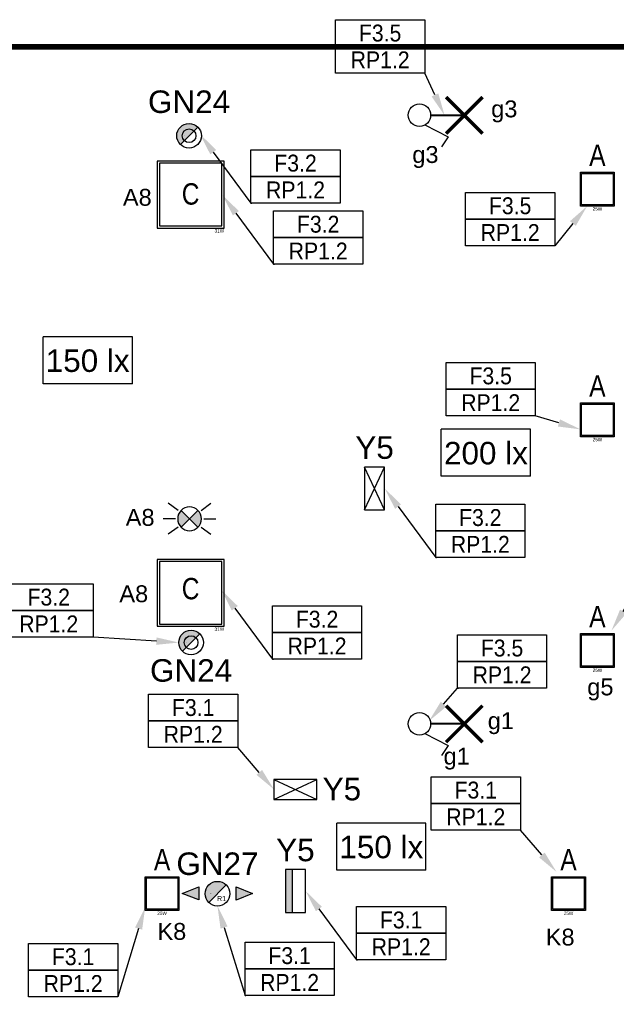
# Model space of a CAD drawing. Header units: millimetres. Extents: x 38270 to 48687, y 14738 to 20042.
# Tile 7 of 19: x 39418 to 39948, y 15413 to 16288. Entities that reach past the tile are written whole.
import ezdxf
from ezdxf import colors
from ezdxf.entities.mleader import LeaderData, LeaderLine
from ezdxf.enums import TextEntityAlignment as Align
from ezdxf.math import Vec2, Vec3

# ---------------------------------------------------------------- set-up
doc = ezdxf.new("R2010")
doc.units = ezdxf.units.MM
doc.linetypes.add('DASHED', pattern=[0.75, 0.5, -0.25])
for name, color, linetype in [('_IE_Adresy_Obwodów', 246, 'Continuous'), ('_IE_Czujki ruchu ośw', 170, 'Continuous'), ('_IE_Nateżenie oświetlenia AW', 94, 'Continuous'), ('_IE_Natężenia oświetlenia', 240, 'Continuous'), ('_IE_Oświetlenie podstawowe oprawy', 5, 'Continuous'), ('_IE_Strefy oddziaływania rozdzielnic elektrycznych', 240, 'Continuous'), ('_IE_Strefy sterowania ośw', 242, 'Continuous'), ('_IE_Strefy sterowania oświetleniem', 242, 'Continuous'), ('_IE_Łączniki_ośw_IP20', 5, 'Continuous'), ('AX - OPISY', 240, 'Continuous'), ('AX - OPRAWY  EWAKUACYJNE', 240, 'Continuous'), ('AX - OPRAWY KIERUNKOWE', 240, 'Continuous')]:
    doc.layers.add(name, color=color, linetype=linetype)
doc.layers.add('_IE_punkty oświetleniowe', color=170, linetype='Continuous', lineweight=40)
doc.layers.add('AX - ADRESACJA', color=240, linetype='Continuous', lineweight=5)
doc.styles.add('ARIAL', font='arial.ttf')
doc.styles.add('ARIAL 1.0', font='txt')
doc.styles.add('ML-LENA', font='ARIALN.TTF')
doc.styles.add('ROMANS', font='simplex.shx', dxfattribs={"width": 0.8})
doc.styles.get("Standard").update_dxf_attribs({"font": 'ARIAL.TTF'})

# ---------------------------------------------------------------- blocks, each defined once
blk = doc.blocks.new('Natężenie oświetlenia')
at = {"layer": '_IE_Natężenia oświetlenia', "color": 7, "linetype": 'Continuous'}
for p in [(-39.69, -20.91), (39.69, 20.91)]:
    blk.add_line(p, (-39.69, 20.91), dxfattribs=at)
at = {"layer": '_IE_Natężenia oświetlenia', "color": 7}
for q in [(39.69, 20.91), (-39.69, -20.91)]:
    blk.add_line((39.69, -20.91), q, dxfattribs=at)
at = {"layer": '_IE_Nateżenie oświetlenia AW', "style": 'ARIAL', "flags": 12}
blk.add_attdef('LUX', text='', height=20, dxfattribs=at).set_placement((0, 0), align=Align.MIDDLE)
blk = doc.blocks.new('*U5022')
at = {"layer": '_IE_Łączniki_ośw_IP20', "color": 170, "ltscale": 3}
for p, q in [((1418.02, 1520.84), (1438.71, 1510.36)), ((1438.71, 1510.36), (1432.72, 1501.38))]:
    blk.add_line(p, q, dxfattribs=at)
blk.add_circle((1413.07, 1529.5), 9.98, dxfattribs=at)
at = {"layer": '_IE_Strefy sterowania ośw', "style": 'ARIAL', "flags": 12}
blk.add_attdef('STREFAOŚW', text='', height=17, dxfattribs=at).set_placement((1503.25, 1537.3), align=Align.MIDDLE)
blk = doc.blocks.new('*U5042')
at = {"layer": '_IE_punkty oświetleniowe', "ltscale": 2}
blk.add_line((0, 0), (29.89, 0), dxfattribs=at)
at = {"layer": '_IE_punkty oświetleniowe', "ltscale": 2, "const_width": 3}
for points in [[(16.25, -16.25), (-16.25, 16.25)], [(16.25, 16.25), (-16.25, -16.25)]]:
    blk.add_lwpolyline(points, dxfattribs=at)
blk = doc.blocks.new('Czujka ruchu sufitowa')
at = {"layer": '_IE_Czujki ruchu ośw'}
for points in [[(3278.03, 380.43), (3285.51, 372.96), (3278.03, 365.48, -0.414214)], [(3292.98, 380.43), (3285.51, 372.96), (3292.98, 365.48, 0.414214)]]:
    blk.add_hatch(color=170, dxfattribs=at).paths.add_polyline_path(points)
at = {"layer": '_IE_Czujki ruchu ośw', "color": 170}
for p, q in [((3275.28, 380.38), (3266.59, 386.7)), ((3295.73, 380.38), (3304.42, 386.7)), ((3285.51, 372.96), (3278.03, 380.43)), ((3285.51, 372.96), (3292.98, 380.43)), ((3272.87, 372.96), (3262.13, 372.96)), ((3278.03, 365.48), (3285.51, 372.96)), ((3292.98, 365.48), (3285.51, 372.96)), ((3298.14, 372.96), (3308.89, 372.96)), ((3275.28, 365.53), (3266.59, 359.21)), ((3295.73, 365.53), (3304.42, 359.21))]:
    blk.add_line(p, q, dxfattribs=at)
for start, end in [(90, 270), (270, 90)]:
    blk.add_arc((3285.51, 372.96), 10.57, start, end, dxfattribs=at)
blk = doc.blocks.new('*U41039')
at = {"layer": 'AX - OPRAWY KIERUNKOWE'}
for p, q in [((38.1, 17.9), (-38.1, 17.9)), ((-38.1, 17.9), (-38.1, -17.9)), ((-38.1, -17.9), (38.1, 17.9)), ((-38.1, 17.9), (38.1, -17.9)), ((38.1, -17.9), (38.1, 17.9)), ((-38.1, -17.9), (38.1, -17.9))]:
    blk.add_line(p, q, dxfattribs=at)
at = {"layer": 'AX - ADRESACJA', "style": 'ROMANS', "width": 0.8, "flags": 4}
blk.add_attdef('AX_ADRES', text='', height=20, dxfattribs=at).set_placement((-1.6, -42.2), align=Align.MIDDLE)
blk = doc.blocks.new('*U41040')
at = {"layer": 'AX - OPRAWY KIERUNKOWE'}
for p, q in [((38.1, 17.9), (-38.1, 17.9)), ((-38.1, 17.9), (-38.1, -17.9)), ((-38.1, -17.9), (38.1, 17.9)), ((-38.1, 17.9), (38.1, -17.9)), ((38.1, -17.9), (38.1, 17.9)), ((-38.1, -17.9), (38.1, -17.9))]:
    blk.add_line(p, q, dxfattribs=at)
at = {"layer": 'AX - ADRESACJA', "style": 'ROMANS', "width": 0.8, "flags": 4}
blk.add_attdef('AX_ADRES', text='', height=20, dxfattribs=at).set_placement((-1.6, -42.2), align=Align.MIDDLE)
blk = doc.blocks.new('*U41042')
at = {"layer": 'AX - OPRAWY KIERUNKOWE', "ltscale": 0.3}
blk.add_hatch(color=256, dxfattribs=at).paths.add_polyline_path([(38.1, 5.8), (38.1, 17.9), (-38.1, 17.9), (-38.1, 5.8)])
at = {"layer": 'AX - OPRAWY KIERUNKOWE'}
for p, q in [((38.1, 17.9), (-38.1, 17.9)), ((-38.1, 17.9), (-38.1, -17.9)), ((38.1, -17.9), (38.1, 17.9)), ((38.1, 5.8), (-38.1, 5.8)), ((-38.1, -17.9), (38.1, -17.9))]:
    blk.add_line(p, q, dxfattribs=at)
blk = doc.blocks.new('AX - GN27')
at = {"layer": 'AX - OPRAWY  EWAKUACYJNE', "color": 251, "style": 'ARIAL 1.0'}
blk.add_text('GN27', height=0.784, dxfattribs=at).set_placement((-1.5, -0.3))
blk = doc.blocks.new('GN27')
at = {"layer": 'AX - OPRAWY  EWAKUACYJNE'}
for points in [[(15.5, 15.5, 0.668179), (-21.9, 0, 0.198912), (-15.5, -15.5)], [(-62.5, 0.4), (-33.2, -11.2), (-33.2, 12.1)], [(33.2, 12), (62.5, 0.4), (33.2, -11.3)]]:
    blk.add_hatch(color=256, dxfattribs=at).paths.add_polyline_path(points)
for p, q in [((-62.5, 0.4), (-33.2, 12.1)), ((-33.2, -11.2), (-62.5, 0.4)), ((-33.2, 12.1), (-33.2, -11.2)), ((15.5, 15.5), (-15.5, -15.5)), ((33.2, 12), (62.5, 0.4)), ((33.2, -11.3), (33.2, 12)), ((62.5, 0.4), (33.2, -11.3))]:
    blk.add_line(p, q, dxfattribs=at)
blk.add_circle((0, 0), 21.9, dxfattribs=at)
at = {"layer": 'AX - OPRAWY  EWAKUACYJNE', "color": 2}
blk.add_blockref('AX - GN27', (-11.3, -0.1), dxfattribs=at)
at = {"layer": 'AX - ADRESACJA', "style": 'ROMANS', "width": 0.8, "flags": 4}
blk.add_attdef('AX_ADRES', text='', height=20, dxfattribs=at).set_placement((-1.6, -46.2), align=Align.MIDDLE)
at = {"layer": 'AX - OPRAWY  EWAKUACYJNE', "lineweight": 5, "style": 'ARIAL 1.0'}
blk.add_text('R1', height=9, dxfattribs=at).set_placement((7.2, -8.7), align=Align.MIDDLE)
at = {"layer": 'AX - OPRAWY  EWAKUACYJNE', "lineweight": 5, "style": 'ROMANS', "width": 0.8, "flags": 13}
blk.add_attdef('TYP', (-12.6, -0.8), '', height=0.2, dxfattribs=at)
blk = doc.blocks.new('AX - GN24')
at = {"layer": 'AX - OPRAWY  EWAKUACYJNE', "color": 251, "style": 'ARIAL 1.0'}
blk.add_text('GN24', height=0.784, dxfattribs=at).set_placement((-1.4, -0.3))
blk = doc.blocks.new('GN24')
at = {"layer": 'AX - OPRAWY  EWAKUACYJNE'}
blk.add_hatch(color=256, dxfattribs=at).paths.add_polyline_path([(15.5, 15.5, 0.668179), (-21.9, 0, 0.198912), (-15.5, -15.5)])
blk.add_line((15.5, 15.5), (-15.5, -15.5), dxfattribs=at)
for radius in [21.9, 12.2]:
    blk.add_circle((0, 0), radius, dxfattribs=at)
at = {"layer": 'AX - OPRAWY  EWAKUACYJNE', "color": 2}
blk.add_blockref('AX - GN24', (-7.9, 0.2), dxfattribs=at)
at = {"layer": 'AX - ADRESACJA', "style": 'ROMANS', "width": 0.8, "flags": 4}
blk.add_attdef('AX_ADRES', text='', height=20, dxfattribs=at).set_placement((-1.6, -46.2), align=Align.MIDDLE)
at = {"layer": 'AX - OPRAWY  EWAKUACYJNE', "lineweight": 5, "style": 'ROMANS', "width": 0.8, "flags": 13}
blk.add_attdef('TYP', (-9.1, -0.5), '', height=0.2, dxfattribs=at)
blk = doc.blocks.new('F8R3B6Q8J0')
h = blk.add_hatch(color=0)
h.dxf.hatch_style = 1
h.paths.add_polyline_path([(-0.15, -0.15), (-0.15, 0.15), (0.15, 0.15), (0.15, -0.15)])
h.paths.add_polyline_path([(-0.14, -0.14), (-0.14, 0.14), (0.14, 0.14), (0.14, -0.14)], flags=16)
at = {"color": 0}
for p, q in [((-0.15, -0.15, 0.055), (-0.15, 0.15)), ((-0.15, 0.15), (0.15, 0.15, 0.055)), ((-0.14, -0.14), (-0.14, 0.14)), ((-0.14, 0.14), (0.14, 0.14)), ((0.14, 0.14), (0.14, -0.14)), ((0.15, 0.15, 0.055), (0.15, -0.15)), ((0.15, -0.15), (-0.15, -0.15, 0.055)), ((0.14, -0.14), (-0.14, -0.14))]:
    blk.add_line(p, q, dxfattribs=at)
at = {"color": 0, "style": 'ML-LENA'}
blk.add_attdef('SYMBOL', text='', height=0.19, dxfattribs=at).set_placement((0, 0.15, 244.664), align=Align.BOTTOM_CENTER)
blk.add_attdef('Atr3', text='', height=0.16, dxfattribs=at).set_placement((-0.175, 0, -3.3718), align=Align.MIDDLE_RIGHT)
blk.add_attdef('Atr1', text='', height=0.16, dxfattribs=at).set_placement((0.1742, 0, -3.3993), align=Align.MIDDLE_LEFT)
for tag, height, p in [('MOC', 0.03, (0, -0.16)), ('Atr2', 0.16, (0, -0.197, -3.3993))]:
    blk.add_attdef(tag, text='', height=height, dxfattribs=at).set_placement(p, align=Align.TOP_CENTER)
blk = doc.blocks.new('E2G5Z6X4S9')
at = {"color": 0}
for p, q in [((0.2775, 0.2775), (-0.2775, 0.2775)), ((-0.2775, 0.2775), (-0.2775, -0.2775)), ((0.2775, -0.2775), (0.2775, 0.2775)), ((-0.2775, -0.2775), (0.2775, -0.2775))]:
    blk.add_line(p, q, dxfattribs=at)
blk.add_lwpolyline([(-0.2975, -0.2975), (0.2975, -0.2975), (0.2975, 0.2975), (-0.2975, 0.2975)], close=True, dxfattribs=at)
at = {"color": 0, "style": 'ML-LENA'}
blk.add_attdef('SYMBOL', text='', height=0.19, dxfattribs=at).set_placement((0, 0.2975, 244.664), align=Align.BOTTOM_CENTER)
blk.add_attdef('Atr3', text='', height=0.16, dxfattribs=at).set_placement((-0.3225, 0, -3.3993), align=Align.MIDDLE_RIGHT)
blk.add_attdef('Atr1', text='', height=0.16, dxfattribs=at).set_placement((0.3217, 0, -3.3993), align=Align.MIDDLE_LEFT)
blk.add_attdef('Atr2', text='', height=0.16, dxfattribs=at).set_placement((0, -0.3445, -3.3993), align=Align.TOP_CENTER)
blk.add_attdef('MOC', text='', height=0.03, dxfattribs=at).set_placement((0.2975, -0.3075), align=Align.TOP_RIGHT)
blk = doc.blocks.new('*U36493')
at = {"layer": '_IE_Adresy_Obwodów', "color": 7}
for points in [[(-792.5, 474.4), (0, 474.4), (0, 237.2), (-792.5, 237.2)], [(-792.5, 237.2), (0, 237.2), (0, 0), (-792.5, 0)]]:
    blk.add_lwpolyline(points, close=True, dxfattribs=at)
at = {"layer": '_IE_Adresy_Obwodów', "width": 0.9, "flags": 12}
for tag, p in [('ADRES', (-396.2, 355.8)), ('ROZDZ', (-396.2, 118.6))]:
    blk.add_attdef(tag, text='', height=150, dxfattribs=at).set_placement(p, align=Align.MIDDLE)
ml = blk.add_multileader_mtext('Standard')
ml.set_content(' ')
ml.set_leader_properties()
ml.build(insert=Vec2(0, 0))
ml.multileader.update_dxf_attribs({"arrow_head_size": 200})
ctx = ml.context
ctx.base_point, ctx.arrow_head_size, ctx.plane_origin = Vec3(-13.6, 0), 200, Vec3(553.5, 71.8)
ctx.text_align_type = 2
notes = []
notes.append((ctx, [(0, (1, 1, 0), (0, 0), (-1, 0), 8, [(0, [(321.9, -372.2), (0, 0)], 0, [])])]))
ctx.mtext.insert, ctx.mtext.alignment, ctx.mtext.flow_direction = Vec3(-10, 2), 3, 5
for ctx, leaders in notes:
    for number, flags, end, landing, length, lines in leaders:
        leader = LeaderData()
        leader.index, (leader.has_last_leader_line, leader.has_dogleg_vector, leader.attachment_direction) = number, flags
        leader.last_leader_point, leader.dogleg_vector, leader.dogleg_length = Vec3(end), Vec3(landing), length
        for number, points, colour, breaks in lines:
            line = LeaderLine()
            line.index, line.vertices, line.color, line.breaks = number, Vec3.list(points), colors.encode_raw_color(colour), breaks
            leader.lines.append(line)
        ctx.leaders.append(leader)
blk = doc.blocks.new('*U36499')
at = {"layer": '_IE_Adresy_Obwodów', "color": 7}
for points in [[(-792.5, 474.4), (0, 474.4), (0, 237.2), (-792.5, 237.2)], [(-792.5, 237.2), (0, 237.2), (0, 0), (-792.5, 0)]]:
    blk.add_lwpolyline(points, close=True, dxfattribs=at)
at = {"layer": '_IE_Adresy_Obwodów', "width": 0.9, "flags": 12}
for tag, p in [('ADRES', (-396.2, 355.8)), ('ROZDZ', (-396.2, 118.6))]:
    blk.add_attdef(tag, text='', height=150, dxfattribs=at).set_placement(p, align=Align.MIDDLE)
ml = blk.add_multileader_mtext('Standard')
ml.set_content(' ')
ml.set_leader_properties()
ml.build(insert=Vec2(0, 0))
ml.multileader.update_dxf_attribs({"arrow_head_size": 200})
ctx = ml.context
ctx.base_point, ctx.arrow_head_size, ctx.plane_origin = Vec3(-784.5, 0), 200, Vec3(-1345.9, 71.8)
notes = []
notes.append((ctx, [(0, (1, 1, 0), (-792.5, 0), (1, 0), 8, [(0, [(-1037.3, 797.1), (-792.5, 0)], 0, [])])]))
ctx.mtext.insert, ctx.mtext.flow_direction = Vec3(-782.5, 2), 5
for ctx, leaders in notes:
    for number, flags, end, landing, length, lines in leaders:
        leader = LeaderData()
        leader.index, (leader.has_last_leader_line, leader.has_dogleg_vector, leader.attachment_direction) = number, flags
        leader.last_leader_point, leader.dogleg_vector, leader.dogleg_length = Vec3(end), Vec3(landing), length
        for number, points, colour, breaks in lines:
            line = LeaderLine()
            line.index, line.vertices, line.color, line.breaks = number, Vec3.list(points), colors.encode_raw_color(colour), breaks
            leader.lines.append(line)
        ctx.leaders.append(leader)
blk = doc.blocks.new('*U36495')
at = {"layer": '_IE_Adresy_Obwodów', "color": 7}
for points in [[(-792.5, 474.4), (0, 474.4), (0, 237.2), (-792.5, 237.2)], [(-792.5, 237.2), (0, 237.2), (0, 0), (-792.5, 0)]]:
    blk.add_lwpolyline(points, close=True, dxfattribs=at)
at = {"layer": '_IE_Adresy_Obwodów', "width": 0.9, "flags": 12}
for tag, p in [('ADRES', (-396.2, 355.8)), ('ROZDZ', (-396.2, 118.6))]:
    blk.add_attdef(tag, text='', height=150, dxfattribs=at).set_placement(p, align=Align.MIDDLE)
ml = blk.add_multileader_mtext('Standard')
ml.set_content(' ')
ml.set_leader_properties()
ml.build(insert=Vec2(0, 0))
ml.multileader.update_dxf_attribs({"arrow_head_size": 200})
ctx = ml.context
ctx.base_point, ctx.arrow_head_size, ctx.plane_origin = Vec3(-13.6, 0), 200, Vec3(553.5, 71.8)
ctx.text_align_type = 2
notes = []
notes.append((ctx, [(0, (1, 1, 0), (0, 0), (-1, 0), 8, [(0, [(244.8, 797.1), (0, 0)], 0, [])])]))
ctx.mtext.insert, ctx.mtext.alignment, ctx.mtext.flow_direction = Vec3(-10, 2), 3, 5
for ctx, leaders in notes:
    for number, flags, end, landing, length, lines in leaders:
        leader = LeaderData()
        leader.index, (leader.has_last_leader_line, leader.has_dogleg_vector, leader.attachment_direction) = number, flags
        leader.last_leader_point, leader.dogleg_vector, leader.dogleg_length = Vec3(end), Vec3(landing), length
        for number, points, colour, breaks in lines:
            line = LeaderLine()
            line.index, line.vertices, line.color, line.breaks = number, Vec3.list(points), colors.encode_raw_color(colour), breaks
            leader.lines.append(line)
        ctx.leaders.append(leader)
blk = doc.blocks.new('*U36501')
at = {"layer": '_IE_Adresy_Obwodów', "color": 7}
for points in [[(-792.5, 474.4), (0, 474.4), (0, 237.2), (-792.5, 237.2)], [(-792.5, 237.2), (0, 237.2), (0, 0), (-792.5, 0)]]:
    blk.add_lwpolyline(points, close=True, dxfattribs=at)
at = {"layer": '_IE_Adresy_Obwodów', "width": 0.9, "flags": 12}
for tag, p in [('ADRES', (-396.2, 355.8)), ('ROZDZ', (-396.2, 118.6))]:
    blk.add_attdef(tag, text='', height=150, dxfattribs=at).set_placement(p, align=Align.MIDDLE)
ml = blk.add_multileader_mtext('Standard')
ml.set_content(' ')
ml.set_leader_properties()
ml.build(insert=Vec2(0, 0))
ml.multileader.update_dxf_attribs({"arrow_head_size": 200})
ctx = ml.context
ctx.base_point, ctx.arrow_head_size, ctx.plane_origin = Vec3(-784.5, 0), 200, Vec3(-1345.9, 71.8)
notes = []
notes.append((ctx, [(0, (1, 1, 0), (-792.5, 0), (1, 0), 8, [(0, [(-1246.1, 613.8), (-792.5, 0)], 0, [])])]))
ctx.mtext.insert, ctx.mtext.flow_direction = Vec3(-782.5, 2), 5
for ctx, leaders in notes:
    for number, flags, end, landing, length, lines in leaders:
        leader = LeaderData()
        leader.index, (leader.has_last_leader_line, leader.has_dogleg_vector, leader.attachment_direction) = number, flags
        leader.last_leader_point, leader.dogleg_vector, leader.dogleg_length = Vec3(end), Vec3(landing), length
        for number, points, colour, breaks in lines:
            line = LeaderLine()
            line.index, line.vertices, line.color, line.breaks = number, Vec3.list(points), colors.encode_raw_color(colour), breaks
            leader.lines.append(line)
        ctx.leaders.append(leader)
blk = doc.blocks.new('*U36502')
at = {"layer": '_IE_Adresy_Obwodów', "color": 7}
for points in [[(-792.5, 474.4), (0, 474.4), (0, 237.2), (-792.5, 237.2)], [(-792.5, 237.2), (0, 237.2), (0, 0), (-792.5, 0)]]:
    blk.add_lwpolyline(points, close=True, dxfattribs=at)
at = {"layer": '_IE_Adresy_Obwodów', "width": 0.9, "flags": 12}
for tag, p in [('ADRES', (-396.2, 355.8)), ('ROZDZ', (-396.2, 118.6))]:
    blk.add_attdef(tag, text='', height=150, dxfattribs=at).set_placement(p, align=Align.MIDDLE)
ml = blk.add_multileader_mtext('Standard')
ml.set_content(' ')
ml.set_leader_properties()
ml.build(insert=Vec2(0, 0))
ml.multileader.update_dxf_attribs({"arrow_head_size": 200})
ctx = ml.context
ctx.base_point, ctx.arrow_head_size, ctx.plane_origin = Vec3(-13.6, 0), 200, Vec3(553.5, 71.8)
ctx.text_align_type = 2
notes = []
notes.append((ctx, [(0, (1, 1, 0), (0, 0), (-1, 0), 8, [(0, [(759.9, -48.2), (0, 0)], 0, [])])]))
ctx.mtext.insert, ctx.mtext.alignment, ctx.mtext.flow_direction = Vec3(-10, 2), 3, 5
for ctx, leaders in notes:
    for number, flags, end, landing, length, lines in leaders:
        leader = LeaderData()
        leader.index, (leader.has_last_leader_line, leader.has_dogleg_vector, leader.attachment_direction) = number, flags
        leader.last_leader_point, leader.dogleg_vector, leader.dogleg_length = Vec3(end), Vec3(landing), length
        for number, points, colour, breaks in lines:
            line = LeaderLine()
            line.index, line.vertices, line.color, line.breaks = number, Vec3.list(points), colors.encode_raw_color(colour), breaks
            leader.lines.append(line)
        ctx.leaders.append(leader)
blk = doc.blocks.new('*U36581')
at = {"layer": '_IE_Adresy_Obwodów', "color": 7}
for points in [[(-792.5, 474.4), (0, 474.4), (0, 237.2), (-792.5, 237.2)], [(-792.5, 237.2), (0, 237.2), (0, 0), (-792.5, 0)]]:
    blk.add_lwpolyline(points, close=True, dxfattribs=at)
at = {"layer": '_IE_Adresy_Obwodów', "width": 0.9, "flags": 12}
for tag, p in [('ADRES', (-396.2, 355.8)), ('ROZDZ', (-396.2, 118.6))]:
    blk.add_attdef(tag, text='', height=150, dxfattribs=at).set_placement(p, align=Align.MIDDLE)
ml = blk.add_multileader_mtext('Standard')
ml.set_content(' ')
ml.set_leader_properties()
ml.build(insert=Vec2(0, 0))
ml.multileader.update_dxf_attribs({"arrow_head_size": 200})
ctx = ml.context
ctx.base_point, ctx.arrow_head_size, ctx.plane_origin = Vec3(-784.5, 0), 200, Vec3(-1345.9, 71.8)
notes = []
notes.append((ctx, [(0, (1, 1, 0), (-792.5, 0), (1, 0), 8, [(0, [(-1046.4, -294.6), (-792.5, 0)], 0, [])])]))
ctx.mtext.insert, ctx.mtext.flow_direction = Vec3(-782.5, 2), 5
for ctx, leaders in notes:
    for number, flags, end, landing, length, lines in leaders:
        leader = LeaderData()
        leader.index, (leader.has_last_leader_line, leader.has_dogleg_vector, leader.attachment_direction) = number, flags
        leader.last_leader_point, leader.dogleg_vector, leader.dogleg_length = Vec3(end), Vec3(landing), length
        for number, points, colour, breaks in lines:
            line = LeaderLine()
            line.index, line.vertices, line.color, line.breaks = number, Vec3.list(points), colors.encode_raw_color(colour), breaks
            leader.lines.append(line)
        ctx.leaders.append(leader)
blk = doc.blocks.new('*U36579')
at = {"layer": '_IE_Adresy_Obwodów', "color": 7}
for points in [[(-792.5, 474.4), (0, 474.4), (0, 237.2), (-792.5, 237.2)], [(-792.5, 237.2), (0, 237.2), (0, 0), (-792.5, 0)]]:
    blk.add_lwpolyline(points, close=True, dxfattribs=at)
at = {"layer": '_IE_Adresy_Obwodów', "width": 0.9, "flags": 12}
for tag, p in [('ADRES', (-396.2, 355.8)), ('ROZDZ', (-396.2, 118.6))]:
    blk.add_attdef(tag, text='', height=150, dxfattribs=at).set_placement(p, align=Align.MIDDLE)
ml = blk.add_multileader_mtext('Standard')
ml.set_content(' ')
ml.set_leader_properties()
ml.build(insert=Vec2(0, 0))
ml.multileader.update_dxf_attribs({"arrow_head_size": 200})
ctx = ml.context
ctx.base_point, ctx.arrow_head_size, ctx.plane_origin = Vec3(-784.5, 0), 200, Vec3(-1345.9, 71.8)
notes = []
notes.append((ctx, [(0, (1, 1, 0), (-792.5, 0), (1, 0), 8, [(0, [(-1004, -343.9), (-792.5, 0)], 0, [])])]))
ctx.mtext.insert, ctx.mtext.flow_direction = Vec3(-782.5, 2), 5
for ctx, leaders in notes:
    for number, flags, end, landing, length, lines in leaders:
        leader = LeaderData()
        leader.index, (leader.has_last_leader_line, leader.has_dogleg_vector, leader.attachment_direction) = number, flags
        leader.last_leader_point, leader.dogleg_vector, leader.dogleg_length = Vec3(end), Vec3(landing), length
        for number, points, colour, breaks in lines:
            line = LeaderLine()
            line.index, line.vertices, line.color, line.breaks = number, Vec3.list(points), colors.encode_raw_color(colour), breaks
            leader.lines.append(line)
        ctx.leaders.append(leader)
blk = doc.blocks.new('*U36573')
at = {"layer": '_IE_Adresy_Obwodów', "color": 7}
for points in [[(-792.5, 474.4), (0, 474.4), (0, 237.2), (-792.5, 237.2)], [(-792.5, 237.2), (0, 237.2), (0, 0), (-792.5, 0)]]:
    blk.add_lwpolyline(points, close=True, dxfattribs=at)
at = {"layer": '_IE_Adresy_Obwodów', "width": 0.9, "flags": 12}
for tag, p in [('ADRES', (-396.2, 355.8)), ('ROZDZ', (-396.2, 118.6))]:
    blk.add_attdef(tag, text='', height=150, dxfattribs=at).set_placement(p, align=Align.MIDDLE)
ml = blk.add_multileader_mtext('Standard')
ml.set_content(' ')
ml.set_leader_properties()
ml.build(insert=Vec2(0, 0))
ml.multileader.update_dxf_attribs({"arrow_head_size": 200})
ctx = ml.context
ctx.base_point, ctx.arrow_head_size, ctx.plane_origin = Vec3(-13.6, 0), 200, Vec3(553.5, 71.8)
ctx.text_align_type = 2
notes = []
notes.append((ctx, [(0, (1, 1, 0), (0, 0), (-1, 0), 8, [(0, [(402, -119.9), (0, 0)], 0, [])])]))
ctx.mtext.insert, ctx.mtext.alignment, ctx.mtext.flow_direction = Vec3(-10, 2), 3, 5
for ctx, leaders in notes:
    for number, flags, end, landing, length, lines in leaders:
        leader = LeaderData()
        leader.index, (leader.has_last_leader_line, leader.has_dogleg_vector, leader.attachment_direction) = number, flags
        leader.last_leader_point, leader.dogleg_vector, leader.dogleg_length = Vec3(end), Vec3(landing), length
        for number, points, colour, breaks in lines:
            line = LeaderLine()
            line.index, line.vertices, line.color, line.breaks = number, Vec3.list(points), colors.encode_raw_color(colour), breaks
            leader.lines.append(line)
        ctx.leaders.append(leader)
blk = doc.blocks.new('*U42502')
at = {"layer": '_IE_Adresy_Obwodów', "color": 7}
for points in [[(-792.5, 474.4), (0, 474.4), (0, 237.2), (-792.5, 237.2)], [(-792.5, 237.2), (0, 237.2), (0, 0), (-792.5, 0)]]:
    blk.add_lwpolyline(points, close=True, dxfattribs=at)
at = {"layer": '_IE_Adresy_Obwodów', "width": 0.9, "flags": 12}
for tag, p in [('ADRES', (-396.2, 355.8)), ('ROZDZ', (-396.2, 118.6))]:
    blk.add_attdef(tag, text='', height=150, dxfattribs=at).set_placement(p, align=Align.MIDDLE)
ml = blk.add_multileader_mtext('Standard')
ml.set_content(' ')
ml.set_leader_properties()
ml.build(insert=Vec2(0, 0))
ml.multileader.update_dxf_attribs({"arrow_head_size": 200})
ctx = ml.context
ctx.base_point, ctx.arrow_head_size, ctx.plane_origin = Vec3(-13.6, 0), 200, Vec3(553.5, 71.8)
ctx.text_align_type = 2
notes = []
notes.append((ctx, [(0, (1, 1, 0), (0, 0), (-1, 0), 8, [(0, [(288.1, 352.7), (0, 0)], 0, [])])]))
ctx.mtext.insert, ctx.mtext.alignment, ctx.mtext.flow_direction = Vec3(-10, 2), 3, 5
for ctx, leaders in notes:
    for number, flags, end, landing, length, lines in leaders:
        leader = LeaderData()
        leader.index, (leader.has_last_leader_line, leader.has_dogleg_vector, leader.attachment_direction) = number, flags
        leader.last_leader_point, leader.dogleg_vector, leader.dogleg_length = Vec3(end), Vec3(landing), length
        for number, points, colour, breaks in lines:
            line = LeaderLine()
            line.index, line.vertices, line.color, line.breaks = number, Vec3.list(points), colors.encode_raw_color(colour), breaks
            leader.lines.append(line)
        ctx.leaders.append(leader)
blk = doc.blocks.new('*U42504')
at = {"layer": '_IE_Adresy_Obwodów', "color": 7}
for points in [[(-792.5, 474.4), (0, 474.4), (0, 237.2), (-792.5, 237.2)], [(-792.5, 237.2), (0, 237.2), (0, 0), (-792.5, 0)]]:
    blk.add_lwpolyline(points, close=True, dxfattribs=at)
at = {"layer": '_IE_Adresy_Obwodów', "width": 0.9, "flags": 12}
for tag, p in [('ADRES', (-396.2, 355.8)), ('ROZDZ', (-396.2, 118.6))]:
    blk.add_attdef(tag, text='', height=150, dxfattribs=at).set_placement(p, align=Align.MIDDLE)
ml = blk.add_multileader_mtext('Standard')
ml.set_content(' ')
ml.set_leader_properties()
ml.build(insert=Vec2(0, 0))
ml.multileader.update_dxf_attribs({"arrow_head_size": 200})
ctx = ml.context
ctx.base_point, ctx.arrow_head_size, ctx.plane_origin = Vec3(-13.6, 0), 200, Vec3(553.5, 71.8)
ctx.text_align_type = 2
notes = []
notes.append((ctx, [(0, (1, 1, 0), (0, 0), (-1, 0), 8, [(0, [(176.4, -375.6), (0, 0)], 0, [])])]))
ctx.mtext.insert, ctx.mtext.alignment, ctx.mtext.flow_direction = Vec3(-10, 2), 3, 5
for ctx, leaders in notes:
    for number, flags, end, landing, length, lines in leaders:
        leader = LeaderData()
        leader.index, (leader.has_last_leader_line, leader.has_dogleg_vector, leader.attachment_direction) = number, flags
        leader.last_leader_point, leader.dogleg_vector, leader.dogleg_length = Vec3(end), Vec3(landing), length
        for number, points, colour, breaks in lines:
            line = LeaderLine()
            line.index, line.vertices, line.color, line.breaks = number, Vec3.list(points), colors.encode_raw_color(colour), breaks
            leader.lines.append(line)
        ctx.leaders.append(leader)

msp = doc.modelspace()

# ---------------------------------------------------------------- linework, layer by layer
at = {"layer": '_IE_Strefy oddziaływania rozdzielnic elektrycznych', "linetype": 'DASHED', "ltscale": 10, "const_width": 5}
msp.add_lwpolyline([(38272.3, 16263.81), (44122.3, 16263.81), (44122.3, 14740.81), (38272.3, 14740.81)], close=True, dxfattribs=at)

# ---------------------------------------------------------------- block references
at = {"layer": '_IE_Adresy_Obwodów', "xscale": 0.1, "yscale": 0.1, "zscale": 0.1}
for name, p, values in [('*U42504', (39777.83, 16240.52), {'ADRES': 'F3.5', 'ROZDZ': 'RP1.2'}), ('*U36501', (39702.66, 16124.93), {'ADRES': 'F3.2', 'ROZDZ': 'RP1.2'}), ('*U36501', (39722.77, 16070.61), {'ADRES': 'F3.2', 'ROZDZ': 'RP1.2'}), ('*U42502', (39893.41, 16087.04), {'ADRES': 'F3.5', 'ROZDZ': 'RP1.2'}), ('*U36573', (39876.1, 15935.83, 254.3), {'ADRES': 'F3.5', 'ROZDZ': 'RP1.2'}), ('*U36501', (39866.88, 15809.9), {'ADRES': 'F3.2', 'ROZDZ': 'RP1.2'}), ('*U36579', (40044.18, 15779.3), {'ADRES': 'F3.5', 'ROZDZ': 'RP1.2'}), ('*U36502', (39483.31, 15739.21, 257), {'ADRES': 'F3.2', 'ROZDZ': 'RP1.2'}), ('*U36501', (39721.77, 15719.58), {'ADRES': 'F3.2', 'ROZDZ': 'RP1.2'}), ('*U36581', (39886.19, 15693.95), {'ADRES': 'F3.5', 'ROZDZ': 'RP1.2'}), ('*U36493', (39611.71, 15641.06), {'ADRES': 'F3.1', 'ROZDZ': 'RP1.2'}), ('*U36493', (39862.83, 15567.7), {'ADRES': 'F3.1', 'ROZDZ': 'RP1.2'}), ('*U36501', (39796.52, 15452.28), {'ADRES': 'F3.1', 'ROZDZ': 'RP1.2'}), ('*U36495', (39504.98, 15419.59, 254.95), {'ADRES': 'F3.1', 'ROZDZ': 'RP1.2'}), ('*U36499', (39697.39, 15420.55, 250), {'ADRES': 'F3.1', 'ROZDZ': 'RP1.2'})]:
    msp.add_blockref(name, p, dxfattribs=at).add_auto_attribs(values)
at = {"layer": '_IE_Czujki ruchu ośw'}
msp.add_blockref('Czujka ruchu sufitowa', (36283.37, 15471.43), dxfattribs=at)
at = {"layer": '_IE_Natężenia oświetlenia'}
ref = msp.add_blockref('Natężenie oświetlenia', (39478.32, 15985.3), dxfattribs=at)
ref.add_attrib('LUX', '150 lx', dxfattribs={"height": 20, "style": 'ARIAL'}).set_placement((39478.32, 15985.3), align=Align.MIDDLE)
ref = msp.add_blockref('Natężenie oświetlenia', (39832.27, 15903.11), dxfattribs=at)
ref.add_attrib('LUX', '200 lx', dxfattribs={"height": 20, "style": 'ARIAL'}).set_placement((39832.27, 15903.11), align=Align.MIDDLE)
ref = msp.add_blockref('Natężenie oświetlenia', (39739.3, 15553.07), dxfattribs=at)
ref.add_attrib('LUX', '150 lx', dxfattribs={"height": 20, "style": 'ARIAL'}).set_placement((39739.3, 15553.07), align=Align.MIDDLE)
at = {"layer": '_IE_Oświetlenie podstawowe oprawy', "xscale": 100, "yscale": 100, "zscale": 100}
for p in [(39931.3, 16137.31, 250), (39931.3, 15932.31, 250), (39931.3, 15727.31, 250), (39544.46, 15511.31, 250), (39905.64, 15511.31, 250)]:
    msp.add_blockref('F8R3B6Q8J0', p, dxfattribs=at).add_auto_attribs({'SYMBOL': 'A', 'MOC': '25W'})
at = {"layer": '_IE_Oświetlenie podstawowe oprawy'}
ref = msp.add_blockref('E2G5Z6X4S9', (39569.8, 16132.56, 250), dxfattribs=dict(at, xscale=100, yscale=100, zscale=100))
ref.add_attrib('SYMBOL', 'C', dxfattribs={"layer": '0', "color": 0, "height": 19, "style": 'ML-LENA'}).set_placement((39569.8, 16117.9, 24716.4), align=Align.BOTTOM_CENTER)
ref.add_attrib('MOC', '31W', dxfattribs={"layer": '0', "color": 0, "height": 3, "style": 'ML-LENA'}).set_placement((39599.55, 16101.81, 250), align=Align.TOP_RIGHT)
ref = msp.add_blockref('E2G5Z6X4S9', (39569.8, 15778.56, 250), dxfattribs=dict(at, xscale=100, yscale=100, zscale=100))
ref.add_attrib('SYMBOL', 'C', dxfattribs={"layer": '0', "color": 0, "height": 19, "style": 'ML-LENA'}).set_placement((39569.8, 15767.12, 24716.4), align=Align.BOTTOM_CENTER)
ref.add_attrib('MOC', '31W', dxfattribs={"layer": '0', "color": 0, "height": 3, "style": 'ML-LENA'}).set_placement((39599.55, 15747.81, 250), align=Align.TOP_RIGHT)
at = {"layer": '_IE_punkty oświetleniowe', "rotation": 180}
for p in [(39813.02, 16202.95), (39813.02, 15662.03)]:
    msp.add_blockref('*U5042', p, dxfattribs=at)
at = {"layer": '_IE_Łączniki_ośw_IP20'}
for p in [(38360.08, 14673.58), (38360.08, 14132.66)]:
    msp.add_blockref('*U5022', p, dxfattribs=at)
at = {"layer": 'AX - OPRAWY  EWAKUACYJNE', "xscale": 0.5, "yscale": 0.5, "zscale": 0.5}
for name, p in [('GN24', (39568.42, 16184.81, 257)), ('GN24', (39570.24, 15734.4, 257)), ('GN27', (39593.66, 15511.19, 250))]:
    msp.add_blockref(name, p, dxfattribs=at)
at = {"layer": 'AX - OPRAWY KIERUNKOWE', "xscale": 0.5, "yscale": 0.5, "zscale": 0.5, "rotation": 90}
for name, p in [('*U41039', (39733.3, 15871.28)), ('*U41042', (39662.94, 15513.66))]:
    msp.add_blockref(name, p, dxfattribs=at)
at = {"layer": 'AX - OPRAWY KIERUNKOWE', "xscale": 0.5, "yscale": 0.5, "zscale": 0.5}
msp.add_blockref('*U41040', (39662.94, 15603.84), dxfattribs=at)

# ---------------------------------------------------------------- texts
at = {"layer": '_IE_Strefy sterowania oświetleniem', "char_height": 15, "attachment_point": 1, "style": 'ARIAL'}
for s, insert in [('g3', (39836.93, 16216.18)), ('g3', (39766.84, 16175.62)), ('A8', (39509.62, 16137.6)), ('A8', (39512.13, 15853.14)), ('A8', (39506.47, 15785.25)), ('g5', (39922.32, 15702.44)), ('g1', (39833.84, 15672.41)), ('g1', (39794.61, 15640.92)), ('K8', (39540.3, 15485.17)), ('K8', (39885.42, 15480.14))]:
    msp.add_mtext_dynamic_manual_height_columns(s, width=145.0252, gutter_width=12.5, heights=[0], dxfattribs=dict(at, insert=insert))
at = {"layer": 'AX - OPISY', "style": 'ARIAL 1.0'}
for s, p in [('GN24', (39568.42, 16215.06, 257)), ('Y5', (39733.3, 15907.5)), ('GN24', (39570.24, 15709.6, 257)), ('Y5', (39704.27, 15604.02)), ('Y5', (39662.94, 15549.88)), ('GN27', (39593.66, 15537.83, 250))]:
    msp.add_text(s, height=20, dxfattribs=at).set_placement(p, align=Align.MIDDLE)

doc.saveas('drawing.dxf')
